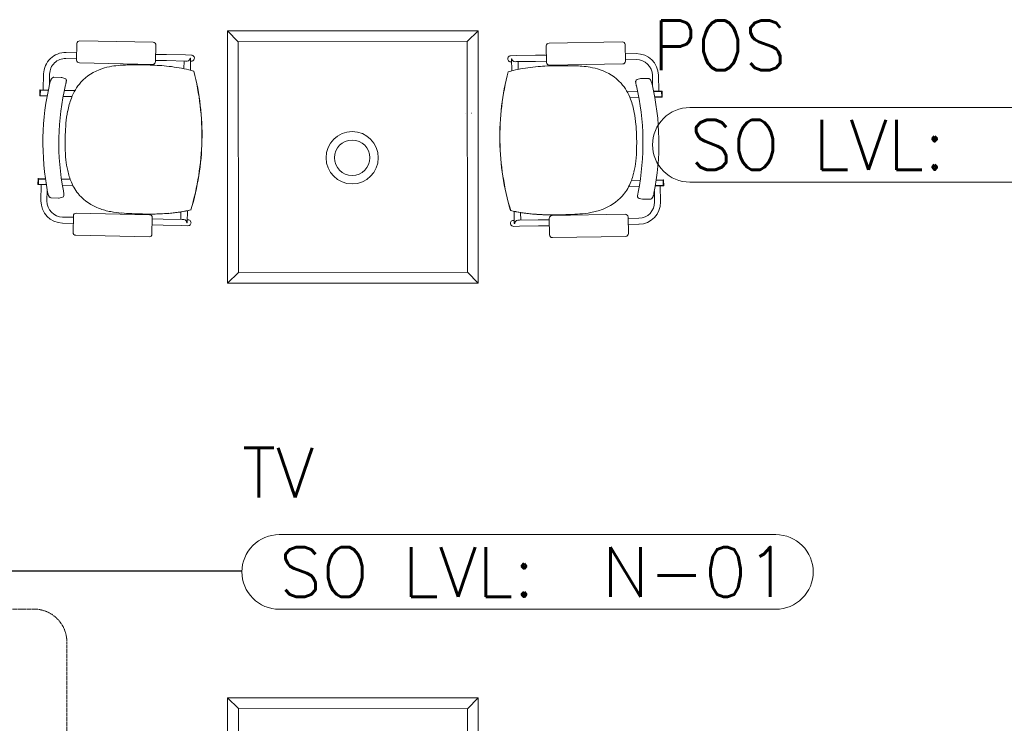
# Model space of a CAD drawing. Header units: millimetres. Extents: x 99250 to 122845, y -19292 to 18303.
# Tile 15 of 99: x 101775 to 104748, y 9840 to 11963. Entities that reach past the tile are written whole.
import ezdxf
from ezdxf.enums import TextEntityAlignment as Align

# ---------------------------------------------------------------- set-up
doc = ezdxf.new("R2010")
doc.units = ezdxf.units.MM
doc.header["$MEASUREMENT"] = 0
doc.linetypes.add('HIDDENX2', pattern=[0.75, 0.5, -0.25])
doc.layers.get('0').update_dxf_attribs({"lineweight": 5})
doc.layers.add('ELEC-SO-LVL-TAG', color=7, linetype='Continuous')
doc.layers.add('IRISH HOUSE_HYD AIRPORT_DRAINAGE LAYOUT 1$0$GREY SCALE', color=8, linetype='Continuous')
for name, color, linetype, lineweight in [('IRISH HOUSE_HYD AIRPORT_DRAINAGE LAYOUT 1$0$GREYSCALE', 8, 'Continuous', 0), ('M-MEP-ELFA-CABLE', 1, 'HIDDENX2', 20), ('M-MEP-ELLG-TEXT', 7, 'Continuous', 20), ('M-MEP-ELPR-EQUIP', 6, 'Continuous', 20)]:
    doc.layers.add(name, color=color, linetype=linetype, lineweight=lineweight)
doc.styles.add('Oswald Light', font='txt')
doc.styles.add('ROMANS-100', font='romans.shx')
doc.styles.get("Standard").update_dxf_attribs({"font": 'romans.shx'})
doc.dimstyles.new('MDS-50', dxfattribs={"dimtxt": 100, "dimasz": 100, "dimexe": 50, "dimexo": 50, "dimgap": 25, "dimtad": 1, "dimdec": 0, "dimtxsty": 'Oswald Light', "dimcen": 0, "dimdle": 1.5875, "dimazin": 0, "dimtfac": 1, "dimtdec": 0, "dimtix": 1, "dimtmove": 0, "dimatfit": 0, "dimfxl": 0, "dimfrac": 2, "dimtolj": 1, "dimarcsym": 0})

# ---------------------------------------------------------------- blocks, each defined once
blk = doc.blocks.new('IRISH HOUSE_HYD AIRPORT_DRAINAGE LAYOUT 1$0$FLOOR PLAN')
at = {"layer": 'IRISH HOUSE_HYD AIRPORT_DRAINAGE LAYOUT 1$0$GREYSCALE', "color": 8, "lineweight": 0}
for p, q in [((2402.4, 11929.6), (2434.5, 11896.2)), ((3159.3, 11929.6), (3125.9, 11897.5)), ((2177.5, 11895.1), (1956.5, 11899.7)), ((3373.3, 11892.7), (3594.4, 11896.5)), ((1914.6, 11864.4), (1947.2, 11863.7)), ((1947.7, 11891.3), (1946.7, 11841.7)), ((2184.8, 11836.8), (2185.9, 11886.4)), ((3365.7, 11834.5), (3364.9, 11884.1)), ((3603, 11888.1), (3603.9, 11838.5)), ((1914.2, 11846.3), (1946.8, 11845.6)), ((2184.9, 11840.6), (2218, 11839.9)), ((2185.3, 11858.8), (2218.4, 11858.1)), ((2275.2, 11838.7), (2218, 11839.9)), ((2275.5, 11856.9), (2218.4, 11858.1)), ((2271.1, 11838.8), (2270.6, 11815.6)), ((2275.2, 11838.7), (2280.1, 11838.6)), ((2275.5, 11856.9), (2293.5, 11856.5)), ((2289.4, 11847.5), (2289.4, 11847.5)), ((2290.8, 11847.5), (2289.4, 11847.5)), ((2290.8, 11847.4), (2290.1, 11811.1)), ((2290.6, 11838.4), (2293.1, 11838.4)), ((2290.8, 11847.4), (2290.8, 11847.4)), ((3275.1, 11854.9), (3257.1, 11854.6)), ((3259.9, 11836.5), (3257.4, 11836.5)), ((3259.8, 11845.6), (3261.2, 11845.6)), ((3259.8, 11845.5), (3260.4, 11809.2)), ((3259.8, 11845.5), (3259.8, 11845.5)), ((3261.2, 11845.6), (3261.2, 11845.6)), ((3275.4, 11836.8), (3270.5, 11836.7)), ((3275.1, 11854.9), (3332.2, 11855.9)), ((3275.4, 11836.8), (3332.5, 11837.7)), ((3279.5, 11836.8), (3279.9, 11813.6)), ((3365.4, 11856.4), (3332.2, 11855.9)), ((3365.7, 11838.3), (3332.5, 11837.7)), ((3636.1, 11861), (3603.5, 11860.5)), ((3636.4, 11842.9), (3603.8, 11842.3)), ((1955.1, 11833), (2176.1, 11828.4)), ((2300.3, 11808.3), (2300.3, 11808.3)), ((2300.7, 11808.3), (2300.7, 11808.3)), ((3249.8, 11806.4), (3249.8, 11806.4)), ((3250.2, 11806.4), (3250.2, 11806.4)), ((3595.5, 11829.8), (3374.4, 11826.1)), ((1846, 11751.3), (1847, 11799.6)), ((1864.4, 11766.1), (1865.1, 11799.2)), ((1899.8, 11789.1), (1877.8, 11789.6)), ((1899.8, 11789.1), (1899.8, 11789.1)), ((1901.5, 11788.9), (1911.1, 11786.2)), ((3648.9, 11785.5), (3639.3, 11782.8)), ((3650.6, 11785.7), (3672.6, 11786.1)), ((3650.6, 11785.7), (3650.6, 11785.7)), ((3685.9, 11762.5), (3685.3, 11795.6)), ((3704.3, 11747.7), (3703.5, 11795.9)), ((1835.6, 11750.3), (1835.3, 11734.6)), ((1836.8, 11750.3), (1836.5, 11734.6)), ((1861.1, 11751), (1836.8, 11751.5)), ((1837.1, 11750.3), (1836.8, 11734.5)), ((1860.9, 11749.8), (1836.8, 11750.3)), ((1837.1, 11750.3), (1860.9, 11749.8)), ((1909.5, 11750), (1941.2, 11749.3)), ((1913.3, 11766.8), (1913.3, 11766.8)), ((3640.7, 11746.6), (3609, 11746.1)), ((3637, 11763.4), (3637, 11763.4)), ((3689.1, 11747.4), (3713.4, 11747.8)), ((3713.1, 11746.6), (3689.3, 11746.2)), ((3689.3, 11746.2), (3713.4, 11746.6)), ((3713.1, 11746.6), (3713.4, 11730.8)), ((3713.4, 11746.6), (3713.7, 11730.9)), ((3714.6, 11746.6), (3714.9, 11730.9)), ((1836.5, 11734.5), (1836.8, 11734.5)), ((1836.5, 11733.4), (1857.6, 11732.9)), ((1836.8, 11734.5), (1857.8, 11734.1)), ((1932.5, 11731.4), (1905.9, 11731.9)), ((3617.6, 11728), (3644.3, 11728.5)), ((3713.4, 11730.8), (3692.3, 11730.5)), ((3713.7, 11729.7), (3692.5, 11729.3)), ((3713.7, 11730.9), (3713.4, 11730.8)), ((3121.4, 11681.8), (3121.7, 11681.8)), ((3139.2, 11681.4), (3139.6, 11681.4)), ((2324.7, 11598.3), (2324.6, 11598.3)), ((2324.6, 11598.3), (2324.7, 11598.3)), ((2324.6, 11598.3), (2324.6, 11598.3)), ((2324.7, 11598.3), (2325.2, 11598.3)), ((2324.7, 11598.3), (2325.2, 11598.3)), ((2324.7, 11598.3), (2324.7, 11598.3)), ((2325.2, 11598.3), (2325.2, 11598.3)), ((3224.9, 11596.5), (3224.5, 11596.5)), ((3224.5, 11596.5), (3224.5, 11596.5)), ((3224.9, 11596.5), (3224.5, 11596.5)), ((3224.9, 11596.5), (3225, 11596.5)), ((3225, 11596.5), (3224.9, 11596.5)), ((3224.9, 11596.5), (3224.9, 11596.5)), ((3225, 11596.5), (3225, 11596.5)), ((1830, 11482.5), (1829.7, 11466.8)), ((1831.2, 11482.5), (1830.9, 11466.7)), ((1831.5, 11482.5), (1831.2, 11466.7)), ((1852.5, 11482.1), (1831.2, 11482.5)), ((1852.3, 11483.3), (1831.3, 11483.7)), ((1831.5, 11482.5), (1852.5, 11482.1)), ((1900.6, 11482.3), (1927.2, 11481.7)), ((3648.6, 11478.8), (3621.9, 11478.4)), ((3717.6, 11478.8), (3696.7, 11478.4)), ((3696.7, 11478.4), (3717.9, 11478.8)), ((3696.8, 11479.6), (3717.9, 11480)), ((3717.6, 11478.8), (3717.9, 11463)), ((3718, 11478.8), (3718.2, 11463)), ((3719.1, 11478.8), (3719.4, 11463.1)), ((1830.9, 11466.7), (1831.2, 11466.7)), ((1830.9, 11465.6), (1855.1, 11465)), ((1831.2, 11466.7), (1854.9, 11466.2)), ((1840, 11465.4), (1839, 11417.1)), ((1857.8, 11449.4), (1857.1, 11416.7)), ((1935.2, 11463.4), (1903.5, 11464)), ((3613.9, 11460.1), (3645.6, 11460.6)), ((3718.2, 11461.8), (3694, 11461.4)), ((3717.9, 11463), (3694.2, 11462.6)), ((3709.1, 11461.7), (3709.9, 11413.4)), ((3718.2, 11463), (3717.9, 11463)), ((1859, 11443), (1859, 11443)), ((1870.2, 11425.4), (1892.2, 11424.9)), ((1903.6, 11427.4), (1893.9, 11425.1)), ((1893.9, 11425.1), (1893.9, 11425.1)), ((3645.3, 11424), (3655.1, 11421.6)), ((3655.1, 11421.6), (3655.1, 11421.6)), ((3678.7, 11421.8), (3656.7, 11421.4)), ((3690, 11439.4), (3690, 11439.4)), ((3691.2, 11445.8), (3691.8, 11413.1)), ((1904.2, 11367.7), (1936.8, 11367)), ((1936.9, 11371.1), (1935.9, 11321.5)), ((2166.7, 11374.9), (1945.6, 11379.5)), ((2174, 11316.5), (2175, 11366.1)), ((2175, 11362), (2208.1, 11361.3)), ((2265.2, 11360.1), (2208.1, 11361.3)), ((2261.6, 11383.5), (2261.1, 11360.2)), ((2265.2, 11360.1), (2270.1, 11360)), ((2281.2, 11387.1), (2280.5, 11350.9)), ((2280.7, 11359.8), (2283.2, 11359.8)), ((3268, 11357.9), (3265.5, 11357.8)), ((3267.6, 11385.2), (3268.2, 11348.9)), ((3283.5, 11358.1), (3278.6, 11358.1)), ((3283.5, 11358.1), (3340.6, 11359.1)), ((3287.2, 11381.5), (3287.6, 11358.2)), ((3373.7, 11359.7), (3340.6, 11359.1)), ((3374.5, 11314.2), (3373.7, 11363.8)), ((3382.1, 11372.5), (3603.1, 11376.2)), ((3611.8, 11367.8), (3612.7, 11318.2)), ((3644.5, 11364.2), (3611.9, 11363.7)), ((1903.8, 11349.5), (1936.4, 11348.8)), ((2174.6, 11343.9), (2207.7, 11343.2)), ((2264.8, 11342), (2207.7, 11343.2)), ((2264.8, 11342), (2282.8, 11341.6)), ((2277.2, 11356.4), (2277.2, 11356.4)), ((2279.1, 11350.8), (2280.5, 11350.8)), ((2280.5, 11350.8), (2280.5, 11350.8)), ((3283.8, 11340), (3265.8, 11339.7)), ((3268.2, 11348.8), (3268.2, 11348.8)), ((3269.6, 11348.8), (3268.2, 11348.8)), ((3271.4, 11354.4), (3271.4, 11354.4)), ((3283.8, 11340), (3340.9, 11341)), ((3374, 11341.5), (3340.9, 11341)), ((3644.8, 11346.1), (3612.2, 11345.5)), ((1944.2, 11312.8), (2165.3, 11308.2)), ((3604.3, 11309.5), (3383.2, 11305.8)), ((2402.4, 11168.3), (2435.9, 11200.4)), ((3159.3, 11168.3), (3127.2, 11201.8)), ((2402.4, 9916.9), (2435.9, 9884.8)), ((3159.3, 9916.9), (3127.2, 9883.5))]:
    blk.add_line(p, q, dxfattribs=at)
at = {"layer": 'IRISH HOUSE_HYD AIRPORT_DRAINAGE LAYOUT 1$0$GREYSCALE', "color": 8, "lineweight": 0, "ltscale": 3}
for p, q in [((3159.3, 11929.6), (2402.4, 11929.6)), ((2402.4, 11929.6), (2402.4, 11168.3)), ((3159.3, 11168.3), (3159.3, 11929.6)), ((3125.9, 11897.5), (2434.5, 11896.2)), ((2434.5, 11896.2), (2435.9, 11200.4)), ((3127.2, 11201.8), (3125.9, 11897.5)), ((2435.9, 11200.4), (3127.2, 11201.8)), ((2402.4, 11168.3), (3159.3, 11168.3)), ((2402.4, 8394.3), (2402.4, 9916.9)), ((2402.4, 9916.9), (3159.3, 9916.9)), ((3159.3, 9916.9), (3159.3, 8394.3)), ((2434.5, 8427.7), (2435.9, 9884.8)), ((2435.9, 9884.8), (3127.2, 9883.5)), ((3127.2, 9883.5), (3125.9, 8426.4))]:
    blk.add_line(p, q, dxfattribs=at)
at = {"layer": 'IRISH HOUSE_HYD AIRPORT_DRAINAGE LAYOUT 1$0$GREYSCALE', "color": 8, "lineweight": 0}
for radius in [78.9, 53.5]:
    blk.add_circle((2778.7, 11546.8), radius, dxfattribs=at)
for centre, radius, start, end in [((1913.2, 11798.2), 66.2, 88.8073, 178.8073), ((1913.2, 11798.2), 48.1, 88.8073, 178.8073), ((2280.1, 11847.9), 9.3, 320.8683, 357.8519), ((2281.3, 11847.6), 9.56, 358.8283, 359.6111), ((3269.4, 11845.6), 9.56, 180.1635, 180.9463), ((3270.5, 11845.9), 9.3, 181.9227, 218.9064), ((3637.2, 11794.8), 66.2, 0.9673, 90.9673), ((3637.2, 11794.8), 48.1, 0.9673, 90.9673), ((2070.1, 11671.8), 151.1, 108.0651, 137.1028), ((2084.4, 11629.6), 195.7, 99.1479, 108.2188), ((2098.4, 11546.3), 280.2, 94.1955, 99.2786), ((2110.9, 11389.6), 437.4, 91.5545, 94.3225), ((2122.9, 10989.2), 837.9, 90.0343, 91.6284), ((2125.7, 10197.1), 1630, 88.9733, 90.1167), ((2140, 10986.8), 840.3, 85.1852, 88.9881), ((2166.9, 11302.7), 523.2, 78.4994, 85.211), ((2183.9, 11395.3), 429, 74.2667, 78.2647), ((1549.5, 11614.5), 775.4, 358.807, 14.4755), ((1550.4, 11614.4), 774.9, 358.8073, 14.4853), ((3999.3, 11609.6), 774.9, 165.2893, 180.9674), ((4000.2, 11609.6), 775.4, 165.2991, 180.9677), ((3364.9, 11393), 429, 101.5099, 105.5079), ((3381.6, 11300.3), 523.2, 94.5636, 101.2753), ((3407.2, 10984.3), 840.3, 90.7865, 94.5894), ((3418.4, 10194.6), 1630, 89.658, 90.8014), ((3424.4, 10986.7), 837.9, 88.1463, 89.7404), ((3437.9, 11387), 437.4, 85.4521, 88.2202), ((3451, 11543.6), 280.2, 80.4961, 85.5792), ((3465.4, 11626.9), 195.7, 71.5558, 80.6268), ((3479.9, 11669), 151.1, 42.6719, 71.7095), ((1924.3, 11758.7), 60, 160.6098, 166.7439), ((1909.2, 11763.9), 44, 155.8299, 160.572), ((1896.3, 11769.7), 29.9, 151.949, 155.7212), ((1885.6, 11775.5), 17.8, 142.6038, 152.306), ((1879.6, 11780), 10.2, 128.831, 142.4771), ((1877.9, 11782.2), 7.45, 104.9097, 128.7466), ((1877.7, 11782.8), 6.85, 88.9449, 104.4939), ((1899.7, 11782.5), 6.68, 74.4108, 88.7671), ((1909.4, 11780.2), 6.23, 15.892, 74.1917), ((1809.9, 11795), 107.1, 348.1155, 349.5161), ((1869, 11784), 46.9, 349.5025, 351.5655), ((1908.1, 11779.8), 7.53, 359.7999, 15.9671), ((1890.2, 11781), 25.5, 351.4389, 354.7492), ((1903.4, 11779.8), 12.2, 354.6833, 0.2809), ((2073.3, 11674), 152, 138.5348, 159.7542), ((3642.2, 11776.4), 7.53, 163.8076, 179.9747), ((3646.9, 11776.3), 12.2, 179.4938, 185.0913), ((3660.1, 11777.5), 25.5, 185.0254, 188.3357), ((3641, 11776.8), 6.23, 105.5829, 163.8827), ((3650.7, 11779), 6.68, 91.0076, 105.3639), ((3672.7, 11779.2), 6.85, 75.2807, 90.8297), ((3672.5, 11778.7), 7.45, 51.028, 74.8649), ((3670.7, 11776.5), 10.2, 37.2975, 50.9436), ((3664.7, 11772), 17.8, 27.4686, 37.1709), ((3654, 11766.2), 29.9, 24.0535, 27.8256), ((3641.1, 11760.5), 44, 19.2026, 23.9447), ((3626, 11755.3), 60, 13.0307, 19.1648), ((1836.8, 11750.3), 1.21, 88.8073, 178.8073), ((2629.7, 11591.8), 784.9, 166.6928, 190.9219), ((2656.8, 11591.2), 764, 166.709, 190.9057), ((1620.9, 11836), 300.4, 346.692, 347.3129), ((1719.4, 11813.9), 199.5, 347.2928, 348.1572), ((3476.6, 11671.2), 152, 20.0205, 41.2399), ((3681.3, 11780.5), 46.9, 188.2091, 190.2721), ((3740.5, 11791.2), 107.1, 190.2585, 191.6592), ((3831.1, 11809.7), 199.5, 191.6174, 192.4818), ((3929.6, 11831.4), 300.4, 192.4617, 193.0826), ((2892.8, 11590.7), 764, 348.8689, 13.0657), ((2919.9, 11591.2), 784.9, 348.8528, 13.0818), ((3713.4, 11746.6), 1.21, 0.9673, 90.9673), ((1836.5, 11734.6), 1.21, 178.8073, 268.8073), ((2154.8, 11642.4), 239.4, 159.4017, 169.2346), ((3395, 11639.9), 239.4, 10.5401, 20.3729), ((3713.7, 11730.9), 1.21, 270.9673, 0.9673), ((2283.2, 11617.4), 370.3, 169.1499, 174.8174), ((3266.5, 11615.5), 370.3, 4.9572, 10.6248), ((2535.7, 11595.7), 623.7, 174.9285, 178.973), ((3014, 11594.8), 623.7, 0.8016, 4.8461), ((2564.3, 11591.7), 652.5, 178.6632, 181.0651), ((1549.4, 11614.4), 775.4, 343.1392, 358.8076), ((1549.5, 11614.4), 775.4, 343.1392, 358.8076), ((1550.4, 11614.4), 774.9, 343.1293, 358.8074), ((3999.3, 11609.6), 774.9, 180.9673, 196.6453), ((4000.2, 11609.6), 775.4, 180.967, 196.6354), ((4000.3, 11609.6), 775.4, 180.967, 196.6354), ((2985.3, 11590.9), 652.5, 358.7096, 1.1115), ((2341.1, 11585.7), 429.2, 180.8168, 186.0845), ((3208.5, 11584), 429.2, 353.6902, 358.9578), ((2198.9, 11570.1), 286.1, 186.0115, 192.5733), ((3350.6, 11567.9), 286.1, 347.2013, 353.7631), ((2113.3, 11550.3), 198.3, 192.358, 203.007), ((1831.2, 11482.5), 1.21, 88.8073, 178.8073), ((3436.2, 11547.7), 198.3, 336.7677, 347.4167), ((3717.9, 11478.8), 1.21, 0.9673, 90.9673), ((1830.9, 11466.8), 1.21, 178.8073, 268.8073), ((2061.5, 11527.6), 141.7, 202.753, 221.1542), ((3487.9, 11524.8), 141.7, 318.6205, 337.0216), ((3718.2, 11463.1), 1.21, 270.9673, 0.9673), ((1905.2, 11415.7), 66.2, 178.8073, 268.8073), ((1917.5, 11454.2), 59.5, 190.8434, 197.0351), ((1901.4, 11449.2), 42.7, 196.9616, 201.8434), ((1888.5, 11444.1), 28.8, 201.8648, 205.8082), ((1881.2, 11440.5), 20.7, 205.6969, 210.7645), ((1874.6, 11436.5), 13, 210.5931, 219.702), ((1871.4, 11433.8), 8.76, 219.4005, 235.9165), ((1870.4, 11432.3), 6.97, 235.8614, 268.5187), ((1892.4, 11431.6), 6.68, 268.8411, 283.208), ((1902.1, 11433.5), 6.28, 283.5991, 350.605), ((1628, 11392.8), 283.8, 9.9618, 10.9319), ((1762.2, 11416.4), 147.5, 8.8483, 9.9506), ((1839.6, 11428.4), 69.2, 6.9268, 8.914), ((1874.6, 11432.7), 33.9, 4.2784, 6.8535), ((1899.7, 11434), 8.76, 349.8655, 358.8104), ((1892.5, 11434.1), 16, 359.0792, 4.1773), ((2067.9, 11536.7), 152.6, 222.148, 249.4545), ((3481.5, 11533.9), 152.6, 290.3202, 317.6266), ((3656.5, 11430.6), 16, 175.5973, 180.6954), ((3649.3, 11430.6), 8.76, 180.9643, 189.9091), ((3674.4, 11429.2), 33.9, 172.9211, 175.4963), ((3646.8, 11430), 6.28, 189.1696, 256.1755), ((3709.4, 11424.7), 69.2, 170.8606, 172.8479), ((3786.7, 11412.5), 147.5, 169.824, 170.9263), ((3920.8, 11388.3), 283.8, 168.8428, 169.8128), ((3656.6, 11428.1), 6.68, 256.5667, 270.9335), ((3678.6, 11428.8), 6.97, 271.256, 303.9133), ((3677.6, 11430.3), 8.76, 303.8582, 320.3742), ((3674.4, 11433), 13, 320.0726, 329.1815), ((3667.8, 11437), 20.7, 329.0102, 334.0778), ((3660.5, 11440.6), 28.8, 333.9665, 337.9098), ((3647.6, 11445.8), 42.7, 337.9313, 342.813), ((3631.6, 11450.9), 59.5, 342.7395, 348.9312), ((1905.2, 11415.7), 48.1, 178.8073, 268.8073), ((2085.6, 11585), 204, 249.5469, 259.8968), ((2188.8, 11827.6), 450.1, 274.684, 283.2554), ((2189.4, 11822.2), 444.6, 275.2396, 283.2822), ((2189.3, 11822.8), 445.2, 275.3151, 283.2752), ((3361.7, 11825.3), 450.1, 256.5192, 265.0906), ((3361.1, 11819.9), 444.6, 256.4925, 264.535), ((3361.2, 11820.5), 445.2, 256.4995, 264.4595), ((3463.9, 11582.3), 204, 279.8779, 290.2278), ((3643.7, 11412.3), 48.1, 270.9673, 0.9673), ((3643.7, 11412.3), 66.2, 270.9673, 0.9673), ((2109.7, 11719.5), 340.6, 259.8829, 265.4052), ((2144.6, 12143.4), 765.9, 265.3421, 267.6311), ((2177.1, 12799.7), 1423, 267.4148, 268.7246), ((2177.7, 12795.7), 1419.1, 267.7423, 268.227), ((2167.4, 12392.6), 1015.8, 268.1063, 270.029), ((2165.9, 12270.8), 894, 268.6909, 271.0546), ((2165.9, 12215), 838.3, 268.6821, 272.1036), ((2167.9, 12141.5), 764.7, 270.0019, 272.3969), ((2172.5, 11994.4), 617.6, 270.9105, 275.3888), ((2174.9, 11963.2), 586.2, 272.1297, 275.3993), ((2175.3, 11966.6), 589.7, 272.3826, 274.8826), ((3378.7, 11992), 617.6, 264.3858, 268.8641), ((3376.2, 11960.8), 586.2, 264.3753, 267.645), ((3375.7, 11964.2), 589.7, 264.8921, 267.392), ((3383.9, 12139.1), 764.7, 267.3778, 269.7727), ((3386.2, 12212.6), 838.3, 267.6711, 271.0925), ((3386.4, 12268.4), 894, 268.72, 271.0837), ((3385.4, 12390.2), 1015.8, 269.7456, 271.6683), ((3377.2, 12797.3), 1423, 271.0501, 272.3598), ((3376.6, 12793.3), 1419.1, 271.5476, 272.0323), ((3407.2, 12140.9), 765.9, 272.1435, 274.4326), ((3440.4, 11716.8), 340.6, 274.3694, 279.8917), ((2269.8, 11350.8), 9.32, 359.794, 36.7151), ((2271.4, 11351.1), 9.08, 357.9827, 358.8072), ((3277.3, 11349.1), 9.08, 180.9675, 181.7919), ((3278.9, 11348.8), 9.32, 143.0595, 179.9806)]:
    blk.add_arc(centre, radius, start, end, dxfattribs=at)
for centre, major_axis, ratio, start_param, end_param in [((1956.3, 11891.1), (-5.98, 6.24), 0.992436, -0.781602, 0.781602), ((2177.3, 11886.5), (-6.24, -5.98), 0.992436, 2.359991, 3.923195), ((1955.3, 11841.6), (-6.24, -5.98), 0.992436, -0.781602, 0.781602), ((2176.2, 11837), (-5.98, 6.24), 0.992436, 2.359991, 3.923195), ((2280.3, 11847.7), (0.19, 9.07), 0.999507, 3.141593, 4.052444), ((2293.3, 11847.4), (-0.19, -9.07), 0.999507, 0, 3.141593), ((1945.5, 11370.8), (5.98, -6.24), 0.992436, 2.359991, 3.923195), ((2166.4, 11366.3), (6.24, 5.98), 0.992436, -0.781602, 0.781602), ((2269.9, 11351), (-0.19, -9.07), 0.999507, 2.230741, 3.141593), ((2283, 11350.7), (-0.19, -9.07), 0.999507, 0, 3.141593), ((1944.5, 11321.4), (6.24, 5.98), 0.992436, 2.359991, 3.923195), ((2165.4, 11316.8), (5.98, -6.24), 0.992436, -0.781602, 0.781602)]:
    blk.add_ellipse(centre, major_axis=major_axis, ratio=ratio, start_param=start_param, end_param=end_param, dxfattribs=at)
at = {"layer": 'IRISH HOUSE_HYD AIRPORT_DRAINAGE LAYOUT 1$0$GREYSCALE', "color": 8, "lineweight": 0, "extrusion": (0, 0, -1)}
for centre, major_axis, ratio, start_param, end_param in [((3373.5, 11884.1), (6.21, -6.01), 0.992436, 2.359991, 3.923195), ((3594.4, 11887.9), (6.01, 6.21), 0.992436, -0.781602, 0.781602), ((3257.3, 11845.5), (0.15, -9.07), 0.999507, 0, 3.141593), ((3270.3, 11845.8), (-0.15, 9.07), 0.999507, 3.141593, 4.052444), ((3374.3, 11834.7), (6.01, 6.21), 0.992436, 2.359991, 3.923195), ((3595.3, 11838.4), (6.21, -6.01), 0.992436, -0.781602, 0.781602), ((3265.7, 11348.8), (0.15, -9.07), 0.999507, 0, 3.141593), ((3278.7, 11349), (0.15, -9.07), 0.999507, 2.230741, 3.141593), ((3382.3, 11363.9), (-6.21, 6.01), 0.992436, -0.781602, 0.781602), ((3603.2, 11367.6), (-6.01, -6.21), 0.992436, 2.359991, 3.923195), ((3383.1, 11314.4), (-6.01, -6.21), 0.992436, -0.781602, 0.781602), ((3604.1, 11318.1), (-6.21, 6.01), 0.992436, 2.359991, 3.923195)]:
    blk.add_ellipse(centre, major_axis=major_axis, ratio=ratio, start_param=start_param, end_param=end_param, dxfattribs=at)
blk = doc.blocks.new('IRISH HOUSE_HYD AIRPORT_DRAINAGE LAYOUT 1')
at = {"layer": 'IRISH HOUSE_HYD AIRPORT_DRAINAGE LAYOUT 1$0$GREY SCALE'}
blk.add_blockref('IRISH HOUSE_HYD AIRPORT_DRAINAGE LAYOUT 1$0$FLOOR PLAN', (0, 0), dxfattribs=at)
blk = doc.blocks.new('ELEC-SO-LVL-EQP-TAG')
at = {"color": 0}
blk.add_lwpolyline([(75, 72.5), (1075, 72.5, -0.414214), (1150, -2.5), (1150, -2.5, -0.414214), (1075, -77.5), (75, -77.5, -0.414214), (0, -2.5), (0, -2.5, -0.414214)], format="xyb", close=True, dxfattribs=at)
at = {"color": 0, "insert": (75, -2.5), "char_height": 100, "attachment_point": 4}
blk.add_mtext_dynamic_manual_height_columns('{\\Fromans|c0;SO LVL:}', width=1015.069, gutter_width=1, heights=[0], dxfattribs=at)
at = {"color": 0, "style": 'ROMANS-100'}
for tag, p in [('SO-EQP', (0, 197.5)), ('SO-LVL', (725, -2.5))]:
    blk.add_attdef(tag, text='', height=100, dxfattribs=at).set_placement(p, align=Align.MIDDLE_LEFT)

msp = doc.modelspace()

# ---------------------------------------------------------------- linework, layer by layer
at = {"layer": 'M-MEP-ELFA-CABLE', "ltscale": 5}
msp.add_lwpolyline([(101544.7, 10184.7), (101817.3, 10184.7, -0.414214), (101917.3, 10084.7), (101917.3, 7308.6, 0.414214), (102017.3, 7208.6), (109331.7, 7208.6, 0.414214), (109431.7, 7308.6), (109431.7, 8871.7)], format="xyb", dxfattribs=at)

# ---------------------------------------------------------------- block references
at = {"layer": 'M-MEP-ELLG-TEXT'}
ref = msp.add_blockref('ELEC-SO-LVL-EQP-TAG', (103685.8, 11589.5), dxfattribs=dict(at, xscale=1.5, yscale=1.5, zscale=1.5))
ref.add_attrib('SO-EQP', 'POS', dxfattribs={"layer": 'ELEC-SO-LVL-TAG', "height": 150, "style": 'ROMANS-100'}).set_placement((103685.7, 11885.7), align=Align.MIDDLE_LEFT)
ref.add_attrib('SO-LVL', '450', dxfattribs={"layer": 'ELEC-SO-LVL-TAG', "height": 150, "style": 'ROMANS-100'}).set_placement((104773.2, 11585.7), align=Align.MIDDLE_LEFT)
ref = msp.add_blockref('ELEC-SO-LVL-EQP-TAG', (102445.8, 10300.5), dxfattribs=dict(at, xscale=1.5, yscale=1.5, zscale=1.5))
ref.add_attrib('SO-EQP', 'TV', dxfattribs={"layer": 'ELEC-SO-LVL-TAG', "height": 150, "style": 'ROMANS-100'}).set_placement((102445.7, 10596.7), align=Align.MIDDLE_LEFT)
ref.add_attrib('SO-LVL', 'N-01', dxfattribs={"layer": 'ELEC-SO-LVL-TAG', "height": 150, "style": 'ROMANS-100'}).set_placement((103533.2, 10296.7), align=Align.MIDDLE_LEFT)
at = {"layer": 'M-MEP-ELPR-EQUIP'}
msp.add_blockref('IRISH HOUSE_HYD AIRPORT_DRAINAGE LAYOUT 1', (100000, 0), dxfattribs=at)

# ---------------------------------------------------------------- leaders
at = {"color": 7}
msp.add_leader([(101449.3, 10300.5), (102445.8, 10300.5)], dimstyle='MDS-50', override={"dimasz": 150, "dimtad": 0, "dimfxl": 25.4}, dxfattribs=at)

doc.saveas('drawing.dxf')
